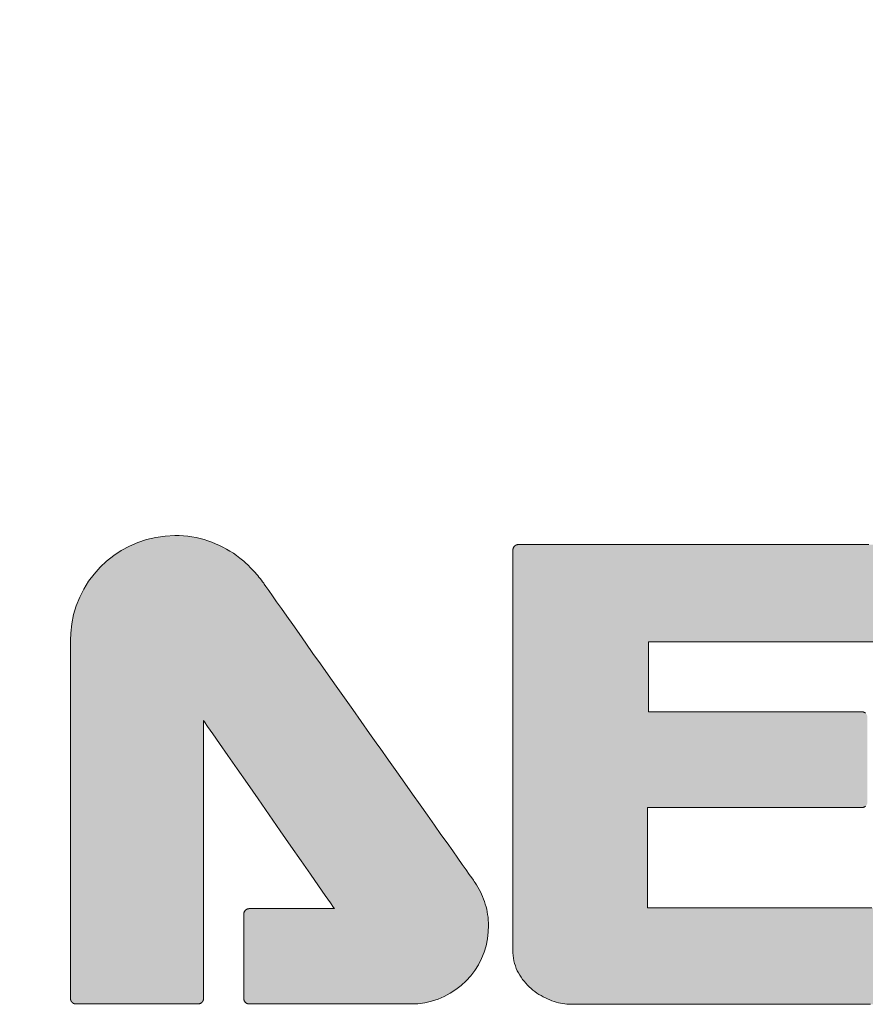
# Model space of a CAD drawing. Header units: millimetres. Extents: x 73 to 355, y 51 to 582.
# Tile 28 of 46: x 89.03 to 92.2, y 481.07 to 484.77. Entities that reach past the tile are written whole.
import ezdxf

# ---------------------------------------------------------------- set-up
doc = ezdxf.new("R2010")
doc.units = ezdxf.units.MM
doc.layers.add('PRINT', color=7, linetype='Continuous')

msp = doc.modelspace()

# ---------------------------------------------------------------- hatches: boundary and pattern name
at = {"layer": 'PRINT', "lineweight": 0}
h = msp.add_hatch(color=256, dxfattribs=at)
h.dxf.hatch_style = 1
edge = h.paths.add_edge_path(flags=0)
edge.add_spline(control_points=[(87.0693, 482.9646), (87.1304, 482.9029), (87.1655, 482.815), (87.1659, 482.7044), (87.1659, 482.6415), (87.1541, 482.5719), (87.1283, 482.4985), (87.058, 482.5335), (86.979, 482.5536), (86.8952, 482.5536), (86.6045, 482.5536), (86.369, 482.3182), (86.369, 482.0278), (86.369, 481.9141), (86.4055, 481.809), (86.4669, 481.723), (86.2443, 481.573), (86.007, 481.4845), (85.8176, 481.4853), (85.8072, 481.4853), (85.7968, 481.4856), (85.7866, 481.4859), (85.642, 481.4936), (85.5534, 481.5458), (85.4939, 481.6105), (85.4347, 481.6754), (85.4072, 481.7586), (85.405, 481.82), (85.4047, 481.8268), (85.4047, 481.8326), (85.4047, 481.838), (85.4011, 482.0582), (85.5841, 482.379), (85.8567, 482.63), (86.127, 482.883), (86.4797, 483.0672), (86.7794, 483.0672), (86.7794, 483.0672), (86.7832, 483.0672), (86.7832, 483.0672), (86.9164, 483.0668), (87.0079, 483.026), (87.0693, 482.9646)], knot_values=[0, 0, 0, 0, 1, 1, 1, 2, 2, 2, 3, 3, 3, 4, 4, 4, 5, 5, 5, 6, 6, 6, 7, 7, 7, 8, 8, 8, 9, 9, 9, 10, 10, 10, 11, 11, 11, 12, 12, 12, 13, 13, 13, 14, 14, 14, 14], degree=3, periodic=0)
edge = h.paths.add_edge_path(flags=16)
edge.add_spline(control_points=[(86.8952, 481.5016), (86.7907, 481.5016), (86.6938, 481.5324), (86.612, 481.5848), (86.6099, 481.5834), (86.6079, 481.5817), (86.6058, 481.5803), (86.3516, 481.4039), (86.0745, 481.2907), (85.8176, 481.2898), (85.804, 481.2898), (85.7905, 481.29), (85.7772, 481.2907), (85.5865, 481.2991), (85.4411, 481.3764), (85.3489, 481.4792), (85.2563, 481.5821), (85.2142, 481.7047), (85.2097, 481.8116), (85.2093, 481.82), (85.2091, 481.8288), (85.2091, 481.838), (85.2124, 482.1538), (85.4282, 482.4952), (85.7235, 482.773), (86.0201, 483.0478), (86.4023, 483.2587), (86.7776, 483.2627), (86.7788, 483.2628), (86.7808, 483.2628), (86.7832, 483.2628), (86.9575, 483.2632), (87.1063, 483.2054), (87.2081, 483.1024), (87.3104, 482.9998), (87.3617, 482.8571), (87.3614, 482.7044), (87.3614, 482.5983), (87.3375, 482.4867), (87.2897, 482.3745), (87.3712, 482.2818), (87.421, 482.1608), (87.421, 482.0278), (87.421, 481.7373), (87.1857, 481.5016), (86.8952, 481.5016), (86.8952, 481.5016), (86.8952, 481.5016), (86.8952, 481.5016)], knot_values=[0, 0, 0, 0, 1, 1, 1, 2, 2, 2, 3, 3, 3, 4, 4, 4, 5, 5, 5, 6, 6, 6, 7, 7, 7, 8, 8, 8, 9, 9, 9, 10, 10, 10, 11, 11, 11, 12, 12, 12, 13, 13, 13, 14, 14, 14, 15, 15, 15, 16, 16, 16, 16], degree=3, periodic=0)
h.paths.add_polyline_path([(86.4664, 484.7671), (84.2181, 481.0713), (88.7036, 481.0713)])
edge = h.paths.add_edge_path()
edge.add_spline(control_points=[(95.8255, 482.8296), (96.0422, 482.8296), (96.2181, 482.6538), (96.2181, 482.437), (96.2181, 482.437), (96.2181, 481.0922), (96.2181, 481.0922), (96.2181, 481.0867), (96.2159, 481.0815), (96.212, 481.0775), (96.2081, 481.0736), (96.2027, 481.0713), (96.1972, 481.0713), (96.1972, 481.0713), (95.7398, 481.0713), (95.7398, 481.0713), (95.7342, 481.0713), (95.7289, 481.0736), (95.7249, 481.0774), (95.7211, 481.0815), (95.7188, 481.0868), (95.7188, 481.0922), (95.7188, 481.0922), (95.7187, 482.1357), (95.7187, 482.1357), (95.7187, 482.1357), (95.2275, 481.4293), (95.2275, 481.4293), (95.2275, 481.4293), (95.5469, 481.4293), (95.5469, 481.4293), (95.5524, 481.4293), (95.5577, 481.4271), (95.5617, 481.4232), (95.5656, 481.4192), (95.5676, 481.414), (95.5676, 481.4085), (95.5676, 481.4085), (95.5676, 481.0922), (95.5676, 481.0922), (95.5676, 481.0867), (95.5656, 481.0815), (95.5617, 481.0775), (95.5577, 481.0736), (95.5524, 481.0713), (95.5469, 481.0713), (95.5469, 481.0713), (94.9408, 481.0713), (94.9408, 481.0713), (94.7797, 481.0713), (94.6491, 481.202), (94.6491, 481.3633), (94.6491, 481.4256), (94.6686, 481.4835), (94.7019, 481.5309), (94.7023, 481.5314), (94.8778, 481.779), (95.0642, 482.0426), (95.2508, 482.3061), (95.4479, 482.5855), (95.4906, 482.6472), (95.515, 482.6827), (95.5473, 482.7166), (95.5731, 482.7377), (95.6413, 482.7951), (95.7293, 482.8296), (95.8255, 482.8296)], knot_values=[0, 0, 0, 0, 1, 1, 1, 2, 2, 2, 3, 3, 3, 4, 4, 4, 5, 5, 5, 6, 6, 6, 7, 7, 7, 8, 8, 8, 9, 9, 9, 10, 10, 10, 11, 11, 11, 12, 12, 12, 13, 13, 13, 14, 14, 14, 15, 15, 15, 16, 16, 16, 17, 17, 17, 18, 18, 18, 19, 19, 19, 20, 20, 20, 21, 21, 21, 22, 22, 22, 22], degree=3, periodic=0)
edge = h.paths.add_edge_path()
edge.add_spline(control_points=[(90.3745, 482.0437), (90.188, 482.3072), (89.9908, 482.5865), (89.9481, 482.6484), (89.9479, 482.6485), (89.9478, 482.6485), (89.9478, 482.6486), (89.9235, 482.684), (89.8913, 482.7177), (89.8654, 482.739), (89.7974, 482.7962), (89.7092, 482.8308), (89.6133, 482.8308), (89.3963, 482.8308), (89.2205, 482.655), (89.2205, 482.4381), (89.2205, 482.4381), (89.2205, 482.438), (89.2205, 482.438), (89.2205, 482.438), (89.2205, 482.438), (89.2205, 482.438), (89.2205, 482.438), (89.2205, 481.8398), (89.2205, 481.8398), (89.2205, 481.5283), (89.2205, 481.1923), (89.2205, 481.0934), (89.2205, 481.0878), (89.2228, 481.0825), (89.2267, 481.0785), (89.2305, 481.0748), (89.2359, 481.0725), (89.2414, 481.0725), (89.2414, 481.0725), (89.699, 481.0725), (89.699, 481.0725), (89.7044, 481.0725), (89.7098, 481.0748), (89.7137, 481.0785), (89.7176, 481.0825), (89.7199, 481.0878), (89.7199, 481.0934), (89.7199, 481.0934), (89.7199, 482.137), (89.7199, 482.137), (89.7199, 482.137), (90.2111, 481.4305), (90.2111, 481.4305), (90.2111, 481.4305), (89.8919, 481.4305), (89.8919, 481.4305), (89.8864, 481.4305), (89.881, 481.4282), (89.877, 481.4243), (89.8733, 481.4204), (89.8708, 481.415), (89.8708, 481.4096), (89.8708, 481.4096), (89.8708, 481.0934), (89.8708, 481.0934), (89.8708, 481.0878), (89.8733, 481.0826), (89.877, 481.0785), (89.8811, 481.0747), (89.8864, 481.0725), (89.8919, 481.0725), (89.8919, 481.0725), (90.4978, 481.0725), (90.4978, 481.0725), (90.6591, 481.0725), (90.7896, 481.2031), (90.7896, 481.3644), (90.7896, 481.4266), (90.77, 481.4846), (90.7367, 481.5319), (90.7363, 481.5325), (90.561, 481.7801), (90.3745, 482.0437), (90.3745, 482.0437), (90.3745, 482.0437), (90.3745, 482.0437)], knot_values=[0, 0, 0, 0, 1, 1, 1, 2, 2, 2, 3, 3, 3, 4, 4, 4, 5, 5, 5, 6, 6, 6, 7, 7, 7, 8, 8, 8, 9, 9, 9, 10, 10, 10, 11, 11, 11, 12, 12, 12, 13, 13, 13, 14, 14, 14, 15, 15, 15, 16, 16, 16, 17, 17, 17, 18, 18, 18, 19, 19, 19, 20, 20, 20, 21, 21, 21, 22, 22, 22, 23, 23, 23, 24, 24, 24, 25, 25, 25, 26, 26, 26, 27, 27, 27, 27], degree=3, periodic=0)
edge = h.paths.add_edge_path()
edge.add_spline(control_points=[(93.8231, 481.4086), (93.8231, 481.3429), (93.8231, 481.194), (93.8232, 481.1646), (93.8232, 481.1646), (93.8231, 481.1639), (93.8231, 481.1639), (93.8231, 481.1639), (93.8232, 481.1638), (93.8232, 481.1638), (93.8223, 481.146), (93.8142, 481.1251), (93.7988, 481.1049), (93.7833, 481.0855), (93.7652, 481.0721), (93.7428, 481.0713), (93.7428, 481.0713), (93.7421, 481.0713), (93.7421, 481.0713), (93.7421, 481.0713), (93.7416, 481.0713), (93.7416, 481.0713), (93.7416, 481.0713), (92.7043, 481.0713), (92.7043, 481.0713), (92.6655, 481.0715), (92.6138, 481.0859), (92.5717, 481.119), (92.53, 481.1517), (92.4973, 481.2035), (92.4973, 481.2792), (92.4973, 481.2792), (92.4973, 482.1021), (92.4973, 482.1021), (92.4973, 482.1021), (92.4973, 482.5954), (92.4973, 482.5954), (92.4973, 482.5954), (92.4973, 482.7749), (92.4973, 482.7749), (92.4973, 482.7864), (92.5068, 482.7958), (92.5182, 482.7958), (92.5182, 482.7958), (92.9668, 482.7958), (92.9668, 482.7958), (92.9723, 482.7958), (92.9775, 482.7935), (92.9815, 482.7896), (92.9854, 482.7857), (92.9877, 482.7804), (92.9877, 482.7748), (92.9877, 482.7748), (92.9877, 481.4294), (92.9877, 481.4294), (92.9877, 481.4294), (93.8024, 481.4294), (93.8024, 481.4294), (93.8078, 481.4294), (93.8131, 481.4273), (93.817, 481.4234), (93.821, 481.4194), (93.8231, 481.4142), (93.8231, 481.4086), (93.8231, 481.4086), (93.8231, 481.4086), (93.8231, 481.4086)], knot_values=[0, 0, 0, 0, 1, 1, 1, 2, 2, 2, 3, 3, 3, 4, 4, 4, 5, 5, 5, 6, 6, 6, 7, 7, 7, 8, 8, 8, 9, 9, 9, 10, 10, 10, 11, 11, 11, 12, 12, 12, 13, 13, 13, 14, 14, 14, 15, 15, 15, 16, 16, 16, 17, 17, 17, 18, 18, 18, 19, 19, 19, 20, 20, 20, 21, 21, 21, 22, 22, 22, 22], degree=3, periodic=0)
edge = h.paths.add_edge_path()
edge.add_spline(control_points=[(92.3408, 481.4124), (92.3408, 481.4179), (92.3386, 481.4234), (92.3347, 481.4272), (92.3308, 481.4311), (92.3254, 481.4333), (92.3199, 481.4333), (92.3199, 481.4333), (91.3867, 481.4333), (91.3867, 481.4333), (91.3867, 481.4333), (91.3867, 481.81), (91.3867, 481.81), (91.3867, 481.81), (92.1913, 481.81), (92.1913, 481.81), (92.197, 481.81), (92.2022, 481.8122), (92.2061, 481.8162), (92.2099, 481.82), (92.2121, 481.8253), (92.2121, 481.8308), (92.2121, 481.8308), (92.2121, 482.1482), (92.2121, 482.1482), (92.2121, 482.1538), (92.2099, 482.159), (92.2061, 482.1629), (92.2022, 482.1668), (92.197, 482.1691), (92.1913, 482.1691), (92.1913, 482.1691), (91.3896, 482.1691), (91.3896, 482.1691), (91.3896, 482.1691), (91.3896, 482.4321), (91.3896, 482.4321), (91.3896, 482.4321), (92.3199, 482.4321), (92.3199, 482.4321), (92.3256, 482.4321), (92.3308, 482.4343), (92.3347, 482.4383), (92.3386, 482.4422), (92.3408, 482.4474), (92.3408, 482.453), (92.3408, 482.453), (92.3408, 482.7761), (92.3408, 482.7761), (92.3408, 482.7818), (92.3386, 482.787), (92.3347, 482.7909), (92.3308, 482.7949), (92.3256, 482.797), (92.3199, 482.797), (92.3199, 482.797), (90.9019, 482.797), (90.9019, 482.797), (90.8964, 482.797), (90.8911, 482.7949), (90.8873, 482.7909), (90.8834, 482.787), (90.8811, 482.7816), (90.8811, 482.7761), (90.8811, 482.7761), (90.8811, 481.2732), (90.8811, 481.2732), (90.8809, 481.2099), (90.9129, 481.1595), (90.9561, 481.1249), (90.9993, 481.0901), (91.0534, 481.0716), (91.0972, 481.0713), (91.0972, 481.0713), (92.2473, 481.0713), (92.2473, 481.0713), (92.2712, 481.0718), (92.2935, 481.0839), (92.312, 481.101), (92.3213, 481.1093), (92.3278, 481.1185), (92.3325, 481.1266), (92.3349, 481.1305), (92.3365, 481.1342), (92.338, 481.1376), (92.3392, 481.1415), (92.3404, 481.1426), (92.3408, 481.1503), (92.3408, 481.1503), (92.3408, 481.1512), (92.3408, 481.1512), (92.3408, 481.1512), (92.3408, 481.4124), (92.3408, 481.4124), (92.3408, 481.4124), (92.3408, 481.4124), (92.3408, 481.4124)], knot_values=[0, 0, 0, 0, 1, 1, 1, 2, 2, 2, 3, 3, 3, 4, 4, 4, 5, 5, 5, 6, 6, 6, 7, 7, 7, 8, 8, 8, 9, 9, 9, 10, 10, 10, 11, 11, 11, 12, 12, 12, 13, 13, 13, 14, 14, 14, 15, 15, 15, 16, 16, 16, 17, 17, 17, 18, 18, 18, 19, 19, 19, 20, 20, 20, 21, 21, 21, 22, 22, 22, 23, 23, 23, 24, 24, 24, 25, 25, 25, 26, 26, 26, 27, 27, 27, 28, 28, 28, 29, 29, 29, 30, 30, 30, 31, 31, 31, 32, 32, 32, 32], degree=3, periodic=0)
edge = h.paths.add_edge_path()
edge.add_spline(control_points=[(94.9677, 482.4432), (94.9716, 482.4471), (94.9738, 482.4524), (94.9738, 482.4579), (94.9738, 482.4579), (94.9738, 482.7745), (94.9738, 482.7745), (94.9738, 482.786), (94.9644, 482.7953), (94.9529, 482.7953), (94.9529, 482.7953), (93.477, 482.797), (93.477, 482.797), (93.4717, 482.797), (93.4662, 482.7949), (93.4624, 482.7909), (93.4585, 482.7871), (93.4563, 482.7816), (93.4563, 482.7762), (93.4563, 482.7762), (93.4563, 482.4562), (93.4563, 482.4562), (93.4563, 482.4508), (93.4585, 482.4454), (93.4624, 482.4415), (93.4662, 482.4375), (93.4717, 482.4353), (93.477, 482.4353), (93.477, 482.4353), (93.9746, 482.4353), (93.9746, 482.4353), (93.9746, 482.4353), (93.9747, 481.0962), (93.9747, 481.0962), (93.9747, 481.0906), (93.9769, 481.0853), (93.9808, 481.0815), (93.9848, 481.0775), (93.9902, 481.0753), (93.9957, 481.0753), (94.0851, 481.0753), (94.3376, 481.0753), (94.3721, 481.0753), (94.3721, 481.0753), (94.3721, 481.0753), (94.3721, 481.0753), (94.3721, 481.0753), (94.3726, 481.0753), (94.3726, 481.0753), (94.3917, 481.0755), (94.4131, 481.082), (94.431, 481.0973), (94.4476, 481.1116), (94.4615, 481.1359), (94.4612, 481.1702), (94.4612, 481.1702), (94.4612, 482.4266), (94.4612, 482.4266), (94.4612, 482.4266), (94.4612, 482.437), (94.4612, 482.437), (94.4612, 482.437), (94.9529, 482.4371), (94.9529, 482.4371), (94.9585, 482.4371), (94.9638, 482.4393), (94.9677, 482.4432), (94.9677, 482.4432), (94.9677, 482.4432), (94.9677, 482.4432)], knot_values=[0, 0, 0, 0, 1, 1, 1, 2, 2, 2, 3, 3, 3, 4, 4, 4, 5, 5, 5, 6, 6, 6, 7, 7, 7, 8, 8, 8, 9, 9, 9, 10, 10, 10, 11, 11, 11, 12, 12, 12, 13, 13, 13, 14, 14, 14, 15, 15, 15, 16, 16, 16, 17, 17, 17, 18, 18, 18, 19, 19, 19, 20, 20, 20, 21, 21, 21, 22, 22, 22, 23, 23, 23, 23], degree=3, periodic=0)

# ---------------------------------------------------------------- linework, layer by layer
msp.add_lwpolyline([(90.3745, 482.0437), (90.3429, 482.0884), (90.3113, 482.1331), (90.2798, 482.1776), (90.2486, 482.2217), (90.218, 482.265), (90.188, 482.3075), (90.1589, 482.3487), (90.1308, 482.3884), (90.104, 482.4265), (90.0785, 482.4626), (90.0546, 482.4965), (90.0325, 482.5279), (90.0123, 482.5567), (89.9942, 482.5824), (89.9783, 482.605), (89.965, 482.6241), (89.9542, 482.6396), (89.9481, 482.6484), (89.948, 482.6485), (89.948, 482.6485), (89.948, 482.6485), (89.948, 482.6485), (89.9479, 482.6485), (89.9479, 482.6485), (89.9479, 482.6485), (89.9479, 482.6485), (89.9479, 482.6485), (89.9479, 482.6485), (89.9479, 482.6485), (89.9478, 482.6485), (89.9478, 482.6486), (89.9478, 482.6486), (89.9478, 482.6486), (89.9478, 482.6486), (89.9478, 482.6486), (89.9457, 482.6517), (89.9414, 482.6577), (89.937, 482.6635), (89.9325, 482.6694), (89.9279, 482.6751), (89.9232, 482.6808), (89.9185, 482.6864), (89.9137, 482.6919), (89.9089, 482.6972), (89.904, 482.7024), (89.8992, 482.7075), (89.8943, 482.7125), (89.8895, 482.7172), (89.8847, 482.7218), (89.88, 482.7262), (89.8754, 482.7304), (89.8708, 482.7344), (89.8663, 482.7382), (89.8563, 482.7464), (89.8443, 482.7555), (89.832, 482.7642), (89.8193, 482.7723), (89.8063, 482.78), (89.793, 482.7873), (89.7793, 482.794), (89.7654, 482.8002), (89.7511, 482.8058), (89.7366, 482.811), (89.7219, 482.8155), (89.7069, 482.8195), (89.6917, 482.8229), (89.6763, 482.8257), (89.6606, 482.8279), (89.6448, 482.8295), (89.6288, 482.8305), (89.6119, 482.8308), (89.5757, 482.829), (89.5404, 482.824), (89.5061, 482.816), (89.4731, 482.8051), (89.4415, 482.7914), (89.4114, 482.775), (89.3829, 482.7562), (89.3563, 482.7351), (89.3316, 482.7118), (89.3089, 482.6864), (89.2886, 482.6591), (89.2706, 482.6301), (89.2551, 482.5995), (89.2423, 482.5674), (89.2323, 482.534), (89.2253, 482.4994), (89.2214, 482.4638), (89.2205, 482.4381), (89.2205, 482.4381), (89.2205, 482.4381), (89.2205, 482.4381), (89.2205, 482.4381), (89.2205, 482.4381), (89.2205, 482.4381), (89.2205, 482.4381), (89.2205, 482.4381), (89.2205, 482.4381), (89.2205, 482.4381), (89.2205, 482.4381), (89.2205, 482.4381), (89.2205, 482.4381), (89.2205, 482.4381), (89.2205, 482.438), (89.2205, 482.438), (89.2205, 482.438), (89.2205, 482.438), (89.2205, 482.438), (89.2205, 482.438), (89.2205, 482.438), (89.2205, 482.438), (89.2205, 482.438), (89.2205, 482.438), (89.2205, 482.438), (89.2205, 482.438), (89.2205, 482.438), (89.2205, 482.438), (89.2205, 482.438), (89.2205, 482.438), (89.2205, 482.438), (89.2205, 482.438), (89.2205, 482.438), (89.2205, 482.438), (89.2205, 482.438), (89.2205, 482.4344), (89.2205, 482.4205), (89.2205, 482.3976), (89.2205, 482.367), (89.2205, 482.3298), (89.2205, 482.2874), (89.2205, 482.241), (89.2205, 482.1921), (89.2205, 482.1417), (89.2205, 482.0913), (89.2205, 482.0422), (89.2205, 481.9955), (89.2205, 481.9526), (89.2205, 481.9148), (89.2205, 481.8833), (89.2205, 481.8595), (89.2205, 481.8446), (89.2205, 481.8359), (89.2205, 481.783), (89.2205, 481.73), (89.2205, 481.677), (89.2205, 481.6245), (89.2205, 481.5726), (89.2205, 481.5217), (89.2205, 481.4721), (89.2205, 481.4239), (89.2205, 481.3776), (89.2205, 481.3333), (89.2205, 481.2914), (89.2205, 481.2522), (89.2205, 481.2159), (89.2205, 481.1828), (89.2205, 481.1532), (89.2205, 481.1273), (89.2205, 481.1055), (89.2205, 481.0931), (89.2206, 481.0921), (89.2206, 481.0912), (89.2208, 481.0903), (89.2209, 481.0894), (89.2211, 481.0885), (89.2214, 481.0876), (89.2216, 481.0867), (89.222, 481.0858), (89.2223, 481.085), (89.2227, 481.0841), (89.2231, 481.0833), (89.2236, 481.0825), (89.2241, 481.0817), (89.2246, 481.081), (89.2252, 481.0802), (89.2258, 481.0795), (89.2264, 481.0788), (89.2271, 481.0782), (89.2278, 481.0776), (89.2285, 481.077), (89.2292, 481.0765), (89.2299, 481.0759), (89.2307, 481.0755), (89.2315, 481.075), (89.2323, 481.0746), (89.2332, 481.0742), (89.234, 481.0739), (89.2349, 481.0735), (89.2358, 481.0733), (89.2367, 481.073), (89.2376, 481.0728), (89.2385, 481.0727), (89.2394, 481.0726), (89.2403, 481.0725), (89.2412, 481.0725), (89.2444, 481.0725), (89.2553, 481.0725), (89.2731, 481.0725), (89.2967, 481.0725), (89.3253, 481.0725), (89.3579, 481.0725), (89.3934, 481.0725), (89.4309, 481.0725), (89.4695, 481.0725), (89.508, 481.0725), (89.5456, 481.0725), (89.5812, 481.0725), (89.6139, 481.0725), (89.6426, 481.0725), (89.6665, 481.0725), (89.6845, 481.0725), (89.6956, 481.0725), (89.6991, 481.0725), (89.7, 481.0725), (89.7009, 481.0726), (89.7018, 481.0727), (89.7027, 481.0728), (89.7036, 481.073), (89.7045, 481.0733), (89.7054, 481.0735), (89.7063, 481.0738), (89.7071, 481.0742), (89.7079, 481.0746), (89.7088, 481.075), (89.7096, 481.0754), (89.7104, 481.0759), (89.7111, 481.0764), (89.7119, 481.077), (89.7126, 481.0775), (89.7133, 481.0781), (89.714, 481.0788), (89.7146, 481.0795), (89.7152, 481.0802), (89.7157, 481.0809), (89.7163, 481.0817), (89.7168, 481.0825), (89.7172, 481.0833), (89.7177, 481.0841), (89.7181, 481.0849), (89.7184, 481.0858), (89.7187, 481.0866), (89.719, 481.0875), (89.7193, 481.0884), (89.7195, 481.0893), (89.7196, 481.0902), (89.7198, 481.0912), (89.7198, 481.0921), (89.7199, 481.093), (89.7199, 481.0972), (89.7199, 481.1182), (89.7199, 481.1554), (89.7199, 481.2066), (89.7199, 481.2695), (89.7199, 481.342), (89.7199, 481.4217), (89.7199, 481.5064), (89.7199, 481.5939), (89.7199, 481.682), (89.7199, 481.7684), (89.7199, 481.8508), (89.7199, 481.927), (89.7199, 481.9948), (89.7199, 482.0519), (89.7199, 482.0961), (89.7199, 482.1252), (89.7199, 482.1368), (89.7235, 482.1318), (89.7354, 482.1146), (89.7547, 482.0869), (89.7803, 482.05), (89.8112, 482.0056), (89.8463, 481.9551), (89.8846, 481.9001), (89.9249, 481.8421), (89.9662, 481.7826), (90.0076, 481.7231), (90.0479, 481.6652), (90.086, 481.6104), (90.1209, 481.5601), (90.1517, 481.5159), (90.1771, 481.4794), (90.1961, 481.452), (90.2078, 481.4352), (90.211, 481.4305), (90.2072, 481.4305), (90.1982, 481.4305), (90.1845, 481.4305), (90.1669, 481.4305), (90.146, 481.4305), (90.1226, 481.4305), (90.0974, 481.4305), (90.0709, 481.4305), (90.044, 481.4305), (90.0172, 481.4305), (89.9913, 481.4305), (89.967, 481.4305), (89.945, 481.4305), (89.9258, 481.4305), (89.9103, 481.4305), (89.8991, 481.4305), (89.8929, 481.4305), (89.8915, 481.4305), (89.8906, 481.4304), (89.8896, 481.4303), (89.8887, 481.4302), (89.8878, 481.4301), (89.8869, 481.4299), (89.886, 481.4296), (89.8851, 481.4293), (89.8843, 481.429), (89.8834, 481.4286), (89.8826, 481.4282), (89.8817, 481.4278), (89.8809, 481.4273), (89.8801, 481.4268), (89.8794, 481.4263), (89.8786, 481.4257), (89.8779, 481.4251), (89.8772, 481.4245), (89.8766, 481.4239), (89.876, 481.4232), (89.8754, 481.4224), (89.8749, 481.4217), (89.8744, 481.4209), (89.8739, 481.4201), (89.8734, 481.4193), (89.873, 481.4185), (89.8726, 481.4177), (89.8722, 481.4168), (89.8719, 481.416), (89.8717, 481.4151), (89.8714, 481.4142), (89.8712, 481.4133), (89.8711, 481.4124), (89.8709, 481.4115), (89.8709, 481.4106), (89.8708, 481.4097), (89.8708, 481.4071), (89.8708, 481.3992), (89.8708, 481.3866), (89.8708, 481.37), (89.8708, 481.35), (89.8708, 481.3273), (89.8708, 481.3026), (89.8708, 481.2766), (89.8708, 481.25), (89.8708, 481.2234), (89.8708, 481.1975), (89.8708, 481.173), (89.8708, 481.1506), (89.8708, 481.131), (89.8708, 481.1147), (89.8708, 481.1026), (89.8708, 481.0953), (89.8708, 481.0932), (89.8709, 481.0923), (89.8709, 481.0913), (89.8711, 481.0904), (89.8712, 481.0895), (89.8714, 481.0886), (89.8717, 481.0877), (89.872, 481.0868), (89.8723, 481.086), (89.8726, 481.0851), (89.873, 481.0843), (89.8735, 481.0835), (89.8739, 481.0827), (89.8744, 481.0819), (89.8749, 481.0811), (89.8755, 481.0804), (89.8761, 481.0796), (89.8767, 481.0789), (89.8773, 481.0783), (89.878, 481.0776), (89.8788, 481.077), (89.8795, 481.0765), (89.8803, 481.076), (89.8811, 481.0755), (89.8819, 481.075), (89.8827, 481.0746), (89.8836, 481.0742), (89.8844, 481.0739), (89.8853, 481.0736), (89.8861, 481.0733), (89.887, 481.0731), (89.8879, 481.0729), (89.8888, 481.0727), (89.8897, 481.0726), (89.8907, 481.0725), (89.8916, 481.0725), (89.8946, 481.0725), (89.9076, 481.0725), (89.9298, 481.0725), (89.9601, 481.0725), (89.9971, 481.0725), (90.0395, 481.0725), (90.086, 481.0725), (90.1354, 481.0725), (90.1863, 481.0725), (90.2374, 481.0725), (90.2874, 481.0725), (90.3351, 481.0725), (90.379, 481.0725), (90.4179, 481.0725), (90.4506, 481.0725), (90.4757, 481.0725), (90.4918, 481.0725), (90.4978, 481.0725), (90.5238, 481.0736), (90.5501, 481.0771), (90.5756, 481.0829), (90.6002, 481.0909), (90.6237, 481.101), (90.6462, 481.113), (90.6675, 481.1268), (90.6874, 481.1424), (90.7058, 481.1596), (90.7228, 481.1784), (90.738, 481.1986), (90.7515, 481.22), (90.7632, 481.2427), (90.7728, 481.2665), (90.7804, 481.2913), (90.7858, 481.317), (90.7889, 481.3434), (90.7896, 481.3668), (90.7894, 481.3772), (90.7887, 481.3876), (90.7877, 481.3979), (90.7864, 481.408), (90.7847, 481.4181), (90.7827, 481.428), (90.7803, 481.4378), (90.7776, 481.4475), (90.7746, 481.4571), (90.7712, 481.4665), (90.7676, 481.4757), (90.7636, 481.4848), (90.7594, 481.4938), (90.7549, 481.5025), (90.75, 481.5111), (90.745, 481.5195), (90.7396, 481.5278), (90.7363, 481.5325), (90.733, 481.5371), (90.7267, 481.5461), (90.7175, 481.5591), (90.7056, 481.5759), (90.6911, 481.5964), (90.6742, 481.6202), (90.6552, 481.6471), (90.6341, 481.6769), (90.6112, 481.7093), (90.5866, 481.744), (90.5606, 481.7808), (90.5332, 481.8195), (90.5047, 481.8598), (90.4752, 481.9015), (90.4449, 481.9443), (90.414, 481.9879), (90.3827, 482.0322), (90.3745, 482.0437), (90.3745, 482.0437), (90.3745, 482.0437), (90.3745, 482.0437), (90.3745, 482.0437), (90.3745, 482.0437), (90.3745, 482.0437), (90.3745, 482.0437), (90.3745, 482.0437), (90.3745, 482.0437), (90.3745, 482.0437), (90.3745, 482.0437), (90.3745, 482.0437), (90.3745, 482.0437), (90.3745, 482.0437), (90.3745, 482.0437), (90.3745, 482.0437)], close=True, dxfattribs=at)
for points in [[(92.2166, 482.797), (92.1421, 482.797), (92.0526, 482.797), (91.9512, 482.797), (91.8408, 482.797), (91.7245, 482.797), (91.6053, 482.797), (91.4863, 482.797), (91.3704, 482.797), (91.2607, 482.797), (91.1603, 482.797), (91.072, 482.797), (90.9991, 482.797), (90.9445, 482.797), (90.9112, 482.797), (90.9018, 482.797), (90.9008, 482.797), (90.8999, 482.7969), (90.899, 482.7968), (90.8981, 482.7967), (90.8972, 482.7965), (90.8963, 482.7963), (90.8954, 482.796), (90.8946, 482.7957), (90.8937, 482.7954), (90.8929, 482.795), (90.8921, 482.7946), (90.8913, 482.7941), (90.8905, 482.7936), (90.8898, 482.7931), (90.8891, 482.7926), (90.8884, 482.792), (90.8877, 482.7913), (90.887, 482.7907), (90.8864, 482.79), (90.8858, 482.7893), (90.8852, 482.7885), (90.8847, 482.7878), (90.8842, 482.787), (90.8837, 482.7862), (90.8833, 482.7854), (90.8829, 482.7845), (90.8826, 482.7837), (90.8822, 482.7828), (90.8819, 482.782), (90.8817, 482.7811), (90.8815, 482.7802), (90.8813, 482.7792), (90.8812, 482.7783), (90.8811, 482.7774), (90.8811, 482.7765), (90.8811, 482.7712), (90.8811, 482.742), (90.8811, 482.6895), (90.8811, 482.6167), (90.8811, 482.527), (90.8811, 482.4235), (90.8811, 482.3094), (90.8811, 482.1879), (90.8811, 482.0623), (90.8811, 481.9357), (90.8811, 481.8113), (90.8811, 481.6925), (90.8811, 481.5823), (90.8811, 481.484), (90.8811, 481.4007), (90.8811, 481.3358), (90.8811, 481.2924), (90.8811, 481.2737), (90.8813, 481.2646), (90.882, 481.2542), (90.8833, 481.2441), (90.8852, 481.2343), (90.8876, 481.2247), (90.8905, 481.2153), (90.8939, 481.2063), (90.8977, 481.1975), (90.902, 481.1889), (90.9067, 481.1807), (90.9117, 481.1727), (90.9172, 481.165), (90.923, 481.1576), (90.9291, 481.1504), (90.9355, 481.1436), (90.9422, 481.137), (90.9491, 481.1307), (90.9563, 481.1247), (90.9637, 481.119), (90.9713, 481.1136), (90.979, 481.1086), (90.9869, 481.1038), (90.9949, 481.0993), (91.003, 481.0952), (91.0112, 481.0914), (91.0194, 481.0879), (91.0276, 481.0848), (91.0358, 481.0819), (91.044, 481.0794), (91.0522, 481.0773), (91.0603, 481.0754), (91.0683, 481.0739), (91.0762, 481.0728), (91.084, 481.072), (91.0916, 481.0715), (91.0979, 481.0713), (91.1135, 481.0713), (91.1478, 481.0713), (91.1984, 481.0713), (91.2629, 481.0713), (91.3388, 481.0713), (91.4236, 481.0713), (91.5149, 481.0713), (91.6102, 481.0713), (91.7071, 481.0713), (91.8031, 481.0713), (91.8958, 481.0713), (91.9827, 481.0713), (92.0613, 481.0713), (92.1292, 481.0713), (92.184, 481.0713), (92.2232, 481.0713)], [(92.204, 482.1647), (92.2033, 482.1653), (92.2025, 482.1658), (92.2018, 482.1663), (92.201, 482.1667), (92.2001, 482.1671), (92.1993, 482.1675), (92.1985, 482.1678), (92.1976, 482.1681), (92.1967, 482.1684), (92.1958, 482.1686), (92.1949, 482.1688), (92.194, 482.1689), (92.1931, 482.169), (92.1921, 482.1691), (92.1911, 482.1691), (92.1811, 482.1691), (92.1579, 482.1691), (92.1233, 482.1691), (92.0789, 482.1691), (92.0264, 482.1691), (91.9677, 482.1691), (91.9042, 482.1691), (91.8379, 482.1691), (91.7704, 482.1691), (91.7034, 482.1691), (91.6386, 482.1691), (91.5777, 482.1691), (91.5225, 482.1691), (91.4746, 482.1691), (91.4358, 482.1691), (91.4078, 482.1691), (91.3922, 482.1691), (91.3896, 482.1695), (91.3896, 482.1738), (91.3896, 482.1822), (91.3896, 482.1943), (91.3896, 482.2095), (91.3896, 482.2272), (91.3896, 482.2469), (91.3896, 482.268), (91.3896, 482.2899), (91.3896, 482.312), (91.3896, 482.3339), (91.3896, 482.3549), (91.3896, 482.3745), (91.3896, 482.3922), (91.3896, 482.4073), (91.3896, 482.4193), (91.3896, 482.4276), (91.3896, 482.4318), (91.393, 482.4321), (91.4115, 482.4321), (91.4444, 482.4321), (91.4898, 482.4321), (91.5457, 482.4321), (91.61, 482.4321), (91.6808, 482.4321), (91.7561, 482.4321), (91.8339, 482.4321), (91.9123, 482.4321), (91.9891, 482.4321), (92.0626, 482.4321), (92.1306, 482.4321), (92.1912, 482.4321), (92.2424, 482.4321)], [(92.2288, 481.4333), (92.1746, 481.4333), (92.1115, 481.4333), (92.0415, 481.4333), (91.9667, 481.4333), (91.8889, 481.4333), (91.8103, 481.4333), (91.7327, 481.4333), (91.6583, 481.4333), (91.5889, 481.4333), (91.5265, 481.4333), (91.4733, 481.4333), (91.431, 481.4333), (91.4018, 481.4333), (91.3877, 481.4333), (91.3867, 481.4348), (91.3867, 481.4425), (91.3867, 481.456), (91.3867, 481.4746), (91.3867, 481.4973), (91.3867, 481.5234), (91.3867, 481.5522), (91.3867, 481.5827), (91.3867, 481.6142), (91.3867, 481.6459), (91.3867, 481.677), (91.3867, 481.7067), (91.3867, 481.7342), (91.3867, 481.7586), (91.3867, 481.7792), (91.3867, 481.7952), (91.3867, 481.8057), (91.3867, 481.81), (91.3923, 481.81), (91.4116, 481.81), (91.443, 481.81), (91.4846, 481.81), (91.5349, 481.81), (91.5921, 481.81), (91.6545, 481.81), (91.7204, 481.81), (91.7879, 481.81), (91.8555, 481.81), (91.9215, 481.81), (91.984, 481.81), (92.0414, 481.81), (92.0919, 481.81), (92.1339, 481.81), (92.1656, 481.81), (92.1853, 481.81), (92.1914, 481.81), (92.1924, 481.8101), (92.1933, 481.8101), (92.1942, 481.8102), (92.1952, 481.8104), (92.1961, 481.8105), (92.197, 481.8108), (92.1978, 481.811), (92.1987, 481.8113), (92.1995, 481.8117), (92.2004, 481.8121), (92.2012, 481.8125), (92.202, 481.8129), (92.2027, 481.8134), (92.2035, 481.8139), (92.2042, 481.8145)]]:
    msp.add_lwpolyline(points, dxfattribs=at)

doc.saveas('drawing.dxf')
